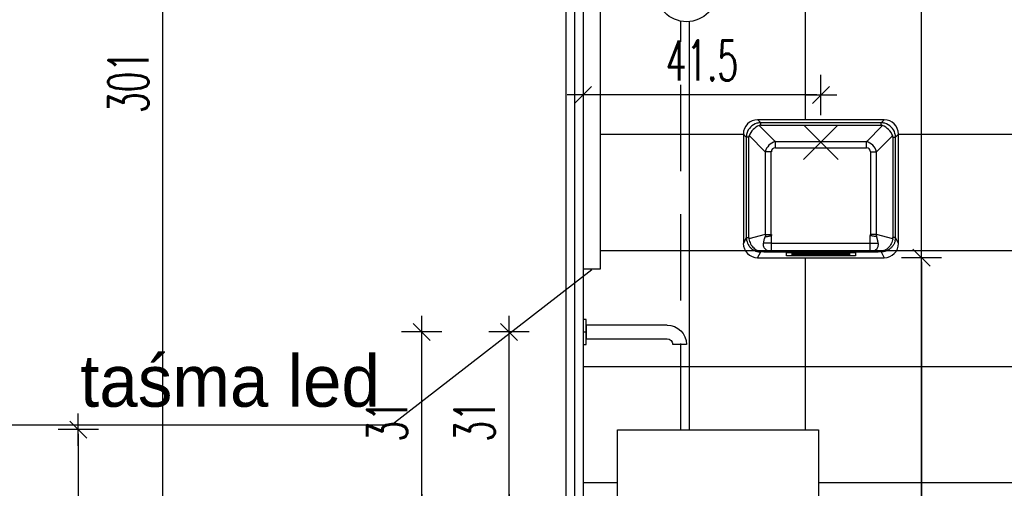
# Model space of a CAD drawing. Header units: centimetres. Extents: x -15121 to 30567, y -60641 to 0.
# Tile 181 of 256: x 11300 to 11472, y -26992 to -26910. Entities that reach past the tile are written whole.
import ezdxf

# ---------------------------------------------------------------- set-up
doc = ezdxf.new("R2010")
doc.units = ezdxf.units.CM
doc.header["$LTSCALE"] = 60
doc.linetypes.add('( Dashed )', pattern=[0.75, 0.5, -0.25])
for name, color, linetype in [('AIKA floorboxy3', 8, 'Continuous'), ('AIKA lampy sanitariaty', 3, 'Continuous'), ('AIKA powierzchnie', 6, 'Continuous'), ('AIKA sufity podwieszane', 8, 'Continuous'), ('AIKA TYNK', 5, 'Continuous'), ('AIKA widoki wymiarowanie', 7, 'Continuous'), ('AIKA widokowe', 7, 'Continuous'), ('AIKA ŚCIANA', 8, 'Continuous'), ('widokowe', 7, 'Continuous')]:
    doc.layers.add(name, color=color, linetype=linetype)
doc.styles.add('TableTextStyle', font='txt')
doc.styles.add('wymiar', font='txt.shx', dxfattribs={"width": 0.6})
doc.dimstyles.new('Dwudziestka', dxfattribs={"dimtxt": 7, "dimasz": 0.7, "dimexe": 5, "dimexo": 0, "dimgap": 2.5, "dimtad": 1, "dimtoh": 1, "dimdec": 3, "dimrnd": 0.5, "dimdsep": 46, "dimtxsty": 'wymiar', "dimblk": 'znacznik', "dimcen": 0, "dimdle": 5, "dimse1": 1, "dimse2": 1, "dimclrd": 256, "dimclre": 256, "dimclrt": 256, "dimadec": 0, "dimazin": 0, "dimtfac": 0.4, "dimtdec": 3, "dimtix": 1, "dimtofl": 0, "dimtmove": 2, "dimatfit": 3, "dimldrblk": 'znacznik', "dimfxl": 1, "dimtolj": 1, "dimarcsym": 0})
pattern_1 = [(45.6, (4466.2785, -1566.11), (-6.8053523, 6.6642933), []), (45.6, (4470.768, -1566.063), (-6.8053523, 6.6642933), [])]

# ---------------------------------------------------------------- blocks, each defined once
blk = doc.blocks.new('sl lampa zwis')
at = {"layer": 'AIKA widokowe', "color": 7}
for p, q in [((3.6, -127.75), (3.6, -1.5)), ((4.4, -1.5), (3.6, -1.5)), ((4.4, -127.75), (4.4, -1.5)), ((3.6, -110.39), (1.92, -111.61)), ((-1.38, -118.09), (-1.38, -133.12))]:
    blk.add_line(p, q, dxfattribs=at)
blk.add_lwpolyline([(0, 1.5), (0, -1.5), (8, -1.5), (8, 1.5)], close=True, dxfattribs=at)
blk.add_circle((4, -133.12), 5.38, dxfattribs=at)
blk.add_arc((6.62, -118.09), 8, 125.9805, 180, dxfattribs=at)
blk = doc.blocks.new('4rrrrrrrrrrrrrrrt')
at = {"layer": 'widokowe'}
for p, q in [((90631.38, 23091.11), (90630.87, 23091.11)), ((90631.38, 23091.11), (90630.87, 23091.11)), ((90613.38, 23088.93), (90615.78, 23088.93)), ((90613.38, 23088.93), (90615.78, 23088.93))]:
    blk.add_line(p, q, dxfattribs=at)
blk.add_lwpolyline([(90631.38, 23093.31), (90631.38, 23088.91), (90630.87, 23088.91), (90630.87, 23093.31)], close=True, dxfattribs=at)
blk.add_lwpolyline([(90631.38, 23093.31), (90631.38, 23088.91), (90630.87, 23088.91), (90630.87, 23093.31)], close=True, dxfattribs=at)
blk.add_lwpolyline([(90616.76, 23092.31), (90630.87, 23092.31), (90630.87, 23089.91), (90616.76, 23089.91)], dxfattribs=at)
blk.add_lwpolyline([(90616.76, 23092.31), (90630.87, 23092.31), (90630.87, 23089.91), (90616.76, 23089.91)], dxfattribs=at)
for radius in [3.38, 3.38, 0.979, 0.979]:
    blk.add_arc((90616.76, 23088.93), radius, 90, 180, dxfattribs=at)
blk = doc.blocks.new('SL suszarka do rąk przód')
at = {"layer": 'AIKA widokowe', "extrusion": (0, 1, 0)}
for p, q in [((-10.48, 4.35), (-11, 4.87)), ((11, 4.87), (-11, 4.87)), ((-7.92, 1.06), (-10.74, 3.88)), ((10.48, 4.35), (-10.48, 4.35)), ((-10.48, 3.91), (-10.48, 4.35)), ((-10.48, 3.91), (10.48, 3.91)), ((10.74, 3.88), (7.92, 1.06)), ((11, 4.87), (10.48, 4.35)), ((10.48, 3.91), (10.48, 4.35)), ((-13.5, 2.38), (-13.5, -16.63)), ((-13.5, 2.38), (-12.98, 1.85)), ((-12.98, 1.85), (-12.98, -15.64)), ((-12.54, 1.85), (-12.98, 1.85)), ((-12.54, -15.64), (-12.54, 1.85)), ((-12.51, 2.11), (-9.69, -0.71)), ((9.69, -0.71), (12.51, 2.11)), ((12.54, 1.85), (12.54, -15.64)), ((12.54, 1.85), (12.98, 1.85)), ((12.98, 1.85), (13.5, 2.38)), ((12.98, -15.64), (12.98, 1.85)), ((13.5, -16.63), (13.5, 2.38)), ((7.92, 1.06), (-7.92, 1.06)), ((-7.92, 0), (-7.92, 1.06)), ((-7.92, 0), (7.92, 0)), ((7.92, 0), (7.92, 1.06)), ((-9.69, -0.71), (-9.69, -15.08)), ((-8.63, -0.71), (-9.69, -0.71)), ((-8.63, -15.08), (-8.63, -0.71)), ((8.63, -0.71), (8.63, -15.08)), ((8.63, -0.71), (9.69, -0.71)), ((9.69, -15.08), (9.69, -0.71)), ((-9.69, -15.08), (-12.52, -15.85)), ((-9.69, -15.08), (-8.63, -15.08)), ((-8.6, -16.58), (-8.6, -15.27)), ((8.6, -16.58), (8.6, -15.27)), ((9.69, -15.08), (8.63, -15.08)), ((12.52, -15.85), (9.69, -15.08)), ((-12.98, -15.64), (-13.5, -16.63)), ((-12.98, -15.64), (-12.54, -15.64)), ((-8.6, -16.58), (-9.97, -16.58)), ((-8.6, -16.58), (8.6, -16.58)), ((-8.6, -18.08), (-8.6, -16.58)), ((8.6, -18.08), (8.6, -16.58)), ((8.6, -16.58), (9.97, -16.58)), ((12.98, -15.64), (12.54, -15.64)), ((13.5, -16.63), (12.98, -15.64)), ((-11.01, -19.13), (-10.48, -18.11)), ((-9.95, -18.09), (-9.95, -18.05)), ((-9.31, -18.05), (-9.95, -18.05)), ((-9.95, -18.09), (-6, -18.09)), ((-8.6, -18.09), (-8.6, -18.08)), ((8.6, -18.08), (-8.6, -18.08)), ((-8.6, -18.09), (-6, -18.09)), ((-6, -18.08), (-6, -18.23)), ((-6, -18.23), (6, -18.23)), ((-6, -18.83), (-6, -18.23)), ((6, -18.83), (-6, -18.83)), ((-5, -18.33), (5, -18.33)), ((-5, -18.42), (-5, -18.33)), ((5, -18.42), (-5, -18.42)), ((-5, -18.44), (5, -18.44)), ((-5, -18.52), (-5, -18.44)), ((5, -18.52), (-5, -18.52)), ((-5, -18.54), (5, -18.54)), ((-5, -18.63), (-5, -18.54)), ((5, -18.63), (-5, -18.63)), ((-5, -18.65), (5, -18.65)), ((-5, -18.73), (-5, -18.65)), ((5, -18.73), (-5, -18.73)), ((5, -18.33), (5, -18.42)), ((5, -18.44), (5, -18.52)), ((5, -18.54), (5, -18.63)), ((5, -18.65), (5, -18.73)), ((6, -18.08), (6, -18.23)), ((6, -18.09), (9.95, -18.09)), ((6, -18.09), (8.6, -18.09)), ((6, -18.23), (6, -18.83)), ((8.6, -18.09), (8.6, -18.08)), ((9.95, -18.05), (9.31, -18.05)), ((9.95, -18.09), (9.95, -18.05)), ((10.48, -18.11), (11.01, -19.13)), ((-11.01, -19.13), (11.01, -19.13))]:
    blk.add_line(p, q, dxfattribs=at)
at = {"layer": 'AIKA widokowe'}
for centre, start, end in [((-8.6, -16.58), 218.9158, 270), ((8.6, -16.58), 270, 321.0842)]:
    blk.add_arc(centre, 1.5, start, end, dxfattribs=at)
for centre, major_axis, ratio, start_param, end_param in [((-11, 2.37), (-1.77, 1.77), 0.997265, 5.499157, 7.067214), ((-10.5, 1.87), (-1.77, -1.77), 0.983322, 4.18879, 5.235988), ((-10.5, 1.87), (1.77, 1.77), 0.731373, 1.047198, 2.094395), ((-10.43, 1.8), (-0.98, 2.37), 0.969849, 5.90285, 6.16328), ((-10.43, 2.86), (-0.435, 0.977), 0.924938, 5.892541, 6.15297), ((10.43, 1.8), (0.98, 2.37), 0.969849, 0.119906, 0.380336), ((10.43, 2.86), (0.435, 0.977), 0.924938, 0.130215, 0.390645), ((10.5, 1.87), (1.77, -1.77), 0.731373, 1.047198, 2.094395), ((11, 2.37), (1.77, 1.77), 0.997265, 5.499157, 7.067214), ((10.5, 1.87), (-1.77, 1.77), 0.983322, 4.18879, 5.235988), ((-10.43, 1.8), (-2.37, 0.98), 0.969849, 0.119906, 0.380336), ((-11.49, 1.8), (-0.977, 0.435), 0.924938, 0.130215, 0.390645), ((11.49, 1.8), (0.977, 0.435), 0.924938, 5.892541, 6.15297), ((10.43, 1.8), (2.37, 0.98), 0.969849, 5.90285, 6.16328), ((-7.21, -1.41), (-1.84, 1.84), 0.96225, 5.759587, 6.806784), ((7.21, -1.41), (1.84, 1.84), 0.96225, 5.759587, 6.806784), ((-7.21, -1.41), (-1.22, 1.22), 0.57735, 5.759587, 6.806784), ((7.21, -1.41), (1.22, 1.22), 0.57735, 5.759587, 6.806784), ((-7.21, -14.89), (0.65, -2.41), 0.992645, 4.526836, 4.620989), ((-10.7, -15.46), (-0.1, 1.5), 0.696845, 4.666099, 4.758679), ((-7.21, -14.89), (-1.39, -0.38), 0.694537, 6.097632, 6.284726), ((7.21, -14.89), (1.39, -0.38), 0.694537, 6.281644, 6.468739), ((10.7, -15.46), (-0.1, -1.5), 0.696845, 4.666099, 4.758679), ((7.21, -14.89), (0.65, 2.41), 0.992645, 4.803789, 4.897942), ((-11, -16.62), (-1.17, -2.23), 0.993684, 5.197612, 6.763199), ((-10.43, -15.53), (-2.21, -1.34), 0.9544, 5.762539, 5.978988), ((-11.49, -15.53), (-0.906, -0.612), 0.888048, 5.743003, 5.959453), ((11, -16.62), (1.17, -2.23), 0.993684, 5.803172, 7.368759), ((11.49, -15.53), (0.906, -0.612), 0.888048, 0.323733, 0.540182), ((10.43, -15.53), (2.21, -1.34), 0.9544, 0.304197, 0.520647), ((-10.48, -16.62), (0.08, -1.5), 0.475588, 5.786165, 6.169797), ((-15.77, -17.21), (6.33, -0.88), 0.012004, 5.632562, 5.883854), ((-15.77, -18.7), (5.99, 0.59), 0.02337, 0.231971, 0.483262), ((15.77, -17.21), (-6.33, -0.88), 0.012004, 0.399331, 0.650623), ((15.77, -18.7), (-5.99, 0.59), 0.02337, 5.799923, 6.051214), ((10.48, -16.62), (-0.08, -1.5), 0.475588, 0.113388, 0.49702)]:
    blk.add_ellipse(centre, major_axis=major_axis, ratio=ratio, start_param=start_param, end_param=end_param, dxfattribs=at)
for points, knots in [([(-9.65, -15.46), (-9.58, -15.45), (-9.51, -15.44), (-9.36, -15.42), (-9.27, -15.4), (-9.12, -15.38), (-9.06, -15.37), (-8.92, -15.34), (-8.85, -15.33), (-8.72, -15.3), (-8.66, -15.29), (-8.6, -15.27)], [-23.096042, -23.096042, -23.096042, -23.096042, -17.533585, -17.533585, -11.971137, -11.971137, -7.729414, -7.729414, -3.487701, -3.487701, 0.052111, 0.052111, 0.052111, 0.052111]), ([(9.65, -15.46), (9.58, -15.45), (9.51, -15.44), (9.36, -15.42), (9.27, -15.4), (9.12, -15.38), (9.06, -15.37), (8.92, -15.34), (8.85, -15.33), (8.72, -15.3), (8.66, -15.29), (8.6, -15.27)], [0, 0, 0, 0, 5.562457, 5.562457, 11.124905, 11.124905, 15.366628, 15.366628, 19.608341, 19.608341, 23.148153, 23.148153, 23.148153, 23.148153]), ([(-12.92, -16.17), (-12.88, -16.32), (-12.84, -16.47), (-12.71, -16.75), (-12.64, -16.89), (-12.46, -17.15), (-12.35, -17.28), (-12.12, -17.51), (-11.99, -17.61), (-11.74, -17.78), (-11.62, -17.84), (-11.38, -17.95), (-11.25, -18), (-11.03, -18.06), (-10.94, -18.07), (-10.8, -18.09), (-10.77, -18.1), (-10.64, -18.11), (-10.56, -18.11), (-10.48, -18.11)], [0, 0, 0, 0, 1.876173, 1.876173, 3.752344, 3.752344, 5.717322, 5.717322, 7.682297, 7.682297, 9.294009, 9.294009, 10.905719, 10.905719, 12.089721, 12.089721, 12.570876, 12.570876, 13.693377, 13.693377, 13.693377, 13.693377]), ([(-12.52, -15.85), (-12.49, -16), (-12.45, -16.15), (-12.36, -16.44), (-12.3, -16.58), (-12.15, -16.86), (-12.07, -16.99), (-11.89, -17.23), (-11.79, -17.34), (-11.6, -17.52), (-11.52, -17.6), (-11.34, -17.72), (-11.24, -17.78), (-11.09, -17.85), (-11.03, -17.88), (-10.94, -17.91), (-10.92, -17.92), (-10.84, -17.94), (-10.79, -17.95), (-10.74, -17.95)], [0, 0, 0, 0, 1.876173, 1.876173, 3.752344, 3.752344, 5.717322, 5.717322, 7.682297, 7.682297, 9.294009, 9.294009, 10.905719, 10.905719, 12.089721, 12.089721, 12.570876, 12.570876, 13.693377, 13.693377, 13.693377, 13.693377]), ([(-9.77, -17.52), (-9.83, -17.45), (-9.87, -17.38), (-9.94, -17.23), (-9.96, -17.16), (-10, -17.01), (-10.01, -16.92), (-10.01, -16.79), (-10.01, -16.75), (-9.99, -16.66), (-9.98, -16.62), (-9.97, -16.58)], [0, 0, 0, 0, 6.201626, 6.201626, 11.211766, 11.211766, 17.292338, 17.292338, 20.440615, 20.440615, 23.588892, 23.588892, 23.588892, 23.588892]), ([(-9.97, -16.58), (-9.96, -16.53), (-9.95, -16.47), (-9.93, -16.37), (-9.92, -16.32), (-9.89, -16.16), (-9.87, -16.06), (-9.85, -15.95), (-9.83, -15.9), (-9.82, -15.84), (-9.79, -15.73), (-9.77, -15.68), (-9.75, -15.6), (-9.74, -15.57), (-9.71, -15.52), (-9.7, -15.5), (-9.68, -15.47), (-9.66, -15.46), (-9.65, -15.46)], [0, 0, 0, 0, 2.010521, 2.010521, 4.021042, 4.021042, 8.042085, 8.042085, 8.042085, 10.252893, 10.252893, 12.463702, 12.463702, 13.729814, 13.729814, 14.995926, 14.995926, 16.084169, 16.084169, 16.084169, 16.084169]), ([(9.97, -16.58), (9.96, -16.53), (9.95, -16.49), (9.94, -16.4), (9.93, -16.35), (9.9, -16.22), (9.88, -16.13), (9.86, -16), (9.85, -15.95), (9.82, -15.87), (9.81, -15.82), (9.79, -15.74), (9.78, -15.7), (9.76, -15.63), (9.75, -15.6), (9.73, -15.55), (9.72, -15.53), (9.7, -15.5), (9.69, -15.48), (9.67, -15.46), (9.66, -15.46), (9.65, -15.46)], [0, 0, 0, 0, 1.734232, 1.734232, 3.468463, 3.468463, 6.936927, 6.936927, 8.661037, 8.661037, 10.385146, 10.385146, 12.1295, 12.1295, 13.260534, 13.260534, 14.391568, 14.391568, 15.20605, 15.20605, 16.118734, 16.118734, 16.118734, 16.118734]), ([(9.77, -17.52), (9.82, -17.46), (9.87, -17.38), (9.95, -17.21), (9.98, -17.11), (10.01, -16.91), (10.01, -16.83), (10, -16.68), (9.99, -16.63), (9.97, -16.58)], [0, 0, 0, 0, 5.897541, 5.897541, 13.43152, 13.43152, 19.626065, 19.626065, 23.58833, 23.58833, 23.58833, 23.58833]), ([(12.92, -16.17), (12.91, -16.23), (12.89, -16.28), (12.82, -16.5), (12.76, -16.66), (12.6, -16.95), (12.51, -17.08), (12.31, -17.32), (12.2, -17.44), (12.01, -17.6), (11.93, -17.65), (11.76, -17.77), (11.66, -17.82), (11.46, -17.92), (11.37, -17.95), (11.19, -18.02), (11.09, -18.04), (10.9, -18.08), (10.81, -18.09), (10.63, -18.11), (10.55, -18.11), (10.48, -18.11)], [0, 0, 0, 0, 0.719649, 0.719649, 2.752571, 2.752571, 4.676322, 4.676322, 6.574977, 6.574977, 7.656146, 7.656146, 9.069544, 9.069544, 10.255413, 10.255413, 11.441285, 11.441285, 12.621448, 12.621448, 13.693286, 13.693286, 13.693286, 13.693286]), ([(12.52, -15.85), (12.51, -15.91), (12.5, -15.96), (12.44, -16.18), (12.39, -16.34), (12.27, -16.64), (12.2, -16.78), (12.04, -17.04), (11.95, -17.15), (11.81, -17.33), (11.75, -17.38), (11.62, -17.51), (11.54, -17.58), (11.4, -17.68), (11.33, -17.73), (11.2, -17.8), (11.13, -17.83), (11, -17.89), (10.94, -17.91), (10.84, -17.94), (10.79, -17.95), (10.74, -17.95)], [0, 0, 0, 0, 0.719649, 0.719649, 2.752571, 2.752571, 4.676322, 4.676322, 6.574977, 6.574977, 7.656146, 7.656146, 9.069544, 9.069544, 10.255413, 10.255413, 11.441285, 11.441285, 12.621448, 12.621448, 13.693286, 13.693286, 13.693286, 13.693286]), ([(-8.6, -18.09), (-8.63, -18.09), (-8.65, -18.09), (-8.7, -18.09), (-8.73, -18.09), (-8.8, -18.09), (-8.84, -18.08), (-8.91, -18.08), (-8.95, -18.08), (-9.04, -18.07), (-9.1, -18.07), (-9.2, -18.06), (-9.26, -18.05), (-9.31, -18.05)], [0, 0, 0, 0, 0.762636, 0.762636, 1.544364, 1.544364, 2.904401, 2.904401, 4.264438, 4.264438, 6.396656, 6.396656, 8.528875, 8.528875, 8.528875, 8.528875]), ([(8.6, -18.09), (8.62, -18.09), (8.64, -18.09), (8.68, -18.09), (8.71, -18.09), (8.76, -18.09), (8.79, -18.09), (8.85, -18.08), (8.88, -18.08), (8.95, -18.08), (8.98, -18.08), (9.05, -18.07), (9.09, -18.07), (9.17, -18.06), (9.21, -18.06), (9.27, -18.05), (9.29, -18.05), (9.31, -18.05)], [0, 0, 0, 0, 0.517905, 0.517905, 1.351582, 1.351582, 2.209722, 2.209722, 3.355565, 3.355565, 4.595511, 4.595511, 6.020355, 6.020355, 7.752847, 7.752847, 8.517558, 8.517558, 8.517558, 8.517558])]:
    blk.add_open_spline(points, degree=3, knots=knots, dxfattribs=at)
blk = doc.blocks.new('znacznik')
at = {"color": 0}
for points in [[(0, -5), (0, 5)], [(-4, 0), (4, 0)]]:
    blk.add_lwpolyline(points, dxfattribs=at)
at = {"color": 1}
blk.add_lwpolyline([(-2.12, -2.12), (2.12, 2.12)], dxfattribs=at)
blk = doc.blocks.new('*D6436')
at = {"layer": 'AIKA widoki wymiarowanie', "lineweight": -2, "transparency": 16777216}
blk.add_line((11310.66, -26982.29), (11310.66, -27070.89), dxfattribs=at)
at = {"layer": 'Defpoints', "color": 0, "transparency": 16777216}
for p in [(11245.8, -26981.59), (11249.67, -27071.59), (11310.66, -27071.59)]:
    blk.add_point(p, dxfattribs=at)
at = {"layer": 'AIKA widoki wymiarowanie', "lineweight": -2, "transparency": 16777216, "xscale": 0.7, "yscale": 0.7, "zscale": 0.7}
for p, rotation in [((11310.66, -26981.59), 90), ((11310.66, -27071.59), 270)]:
    blk.add_blockref('znacznik', p, dxfattribs=dict(at, rotation=rotation))
at = {"layer": 'AIKA widoki wymiarowanie', "transparency": 16777216, "insert": (11304.66, -27026.59), "char_height": 7, "attachment_point": 5, "rotation": 90, "style": 'wymiar'}
blk.add_mtext('\\A1;90', dxfattribs=at)
blk = doc.blocks.new('*D6442')
at = {"layer": 'AIKA widoki wymiarowanie', "lineweight": -2, "transparency": 16777216}
blk.add_line((11325.36, -27070.89), (11325.36, -26771.29), dxfattribs=at)
at = {"layer": 'Defpoints', "color": 0, "transparency": 16777216}
for p in [(11249.67, -26770.59), (11325.36, -26770.59), (11249.67, -27071.59)]:
    blk.add_point(p, dxfattribs=at)
at = {"layer": 'AIKA widoki wymiarowanie', "lineweight": -2, "transparency": 16777216, "xscale": 0.7, "yscale": 0.7, "zscale": 0.7}
for p, rotation in [((11325.36, -26770.59), 90), ((11325.36, -27071.59), 270)]:
    blk.add_blockref('znacznik', p, dxfattribs=dict(at, rotation=rotation))
at = {"layer": 'AIKA widoki wymiarowanie', "transparency": 16777216, "insert": (11319.36, -26921.09), "char_height": 7, "attachment_point": 5, "rotation": 90, "style": 'wymiar'}
blk.add_mtext('\\A1;301', dxfattribs=at)
blk = doc.blocks.new('*D6445')
at = {"layer": 'AIKA widoki wymiarowanie', "lineweight": -2, "transparency": 16777216}
blk.add_line((11444.22, -27091.63), (11537.82, -27091.63), dxfattribs=at)
at = {"layer": 'Defpoints', "color": 0, "transparency": 16777216}
for p in [(11538.52, -26981.59), (11443.52, -27000.59), (11538.52, -27091.63)]:
    blk.add_point(p, dxfattribs=at)
at = {"layer": 'AIKA widoki wymiarowanie', "lineweight": -2, "transparency": 16777216, "xscale": 0.7, "yscale": 0.7, "zscale": 0.7, "rotation": 180}
blk.add_blockref('znacznik', (11443.52, -27091.63), dxfattribs=at)
at = {"layer": 'AIKA widoki wymiarowanie', "lineweight": -2, "transparency": 16777216, "xscale": 0.7, "yscale": 0.7, "zscale": 0.7}
blk.add_blockref('znacznik', (11538.52, -27091.63), dxfattribs=at)
at = {"layer": 'AIKA widoki wymiarowanie', "transparency": 16777216, "insert": (11491.02, -27085.63), "char_height": 7, "attachment_point": 5, "style": 'wymiar'}
blk.add_mtext('\\A1;95', dxfattribs=at)
blk = doc.blocks.new('*D6449')
at = {"layer": 'AIKA widoki wymiarowanie', "lineweight": -2, "transparency": 16777216}
blk.add_line((11439.21, -26923.35), (11399.22, -26923.35), dxfattribs=at)
at = {"layer": 'Defpoints', "color": 0, "transparency": 16777216}
for p in [(11398.52, -26923.35), (11439.91, -26951.67), (11398.52, -26956.62)]:
    blk.add_point(p, dxfattribs=at)
at = {"layer": 'AIKA widoki wymiarowanie', "lineweight": -2, "transparency": 16777216, "xscale": 0.7, "yscale": 0.7, "zscale": 0.7, "rotation": 180}
blk.add_blockref('znacznik', (11398.52, -26923.35), dxfattribs=at)
at = {"layer": 'AIKA widoki wymiarowanie', "lineweight": -2, "transparency": 16777216, "xscale": 0.7, "yscale": 0.7, "zscale": 0.7}
blk.add_blockref('znacznik', (11439.91, -26923.35), dxfattribs=at)
at = {"layer": 'AIKA widoki wymiarowanie', "transparency": 16777216, "insert": (11419.21, -26917.35), "char_height": 7, "attachment_point": 5, "style": 'wymiar'}
blk.add_mtext('\\A1;41.5', dxfattribs=at)
blk = doc.blocks.new('*D6450')
at = {"layer": 'AIKA widoki wymiarowanie', "lineweight": -2, "transparency": 16777216}
blk.add_line((11457.42, -26952.37), (11457.42, -27070.89), dxfattribs=at)
at = {"layer": 'Defpoints', "color": 0, "transparency": 16777216}
for p in [(11439.91, -26951.67), (11432.05, -27071.59), (11457.42, -27071.59)]:
    blk.add_point(p, dxfattribs=at)
at = {"layer": 'AIKA widoki wymiarowanie', "lineweight": -2, "transparency": 16777216, "xscale": 0.7, "yscale": 0.7, "zscale": 0.7}
for p, rotation in [((11457.42, -26951.67), 90), ((11457.42, -27071.59), 270)]:
    blk.add_blockref('znacznik', p, dxfattribs=dict(at, rotation=rotation))
at = {"layer": 'AIKA widoki wymiarowanie', "transparency": 16777216, "insert": (11451.42, -27011.63), "char_height": 7, "attachment_point": 5, "rotation": 90, "style": 'wymiar'}
blk.add_mtext('\\A1;120', dxfattribs=at)
blk = doc.blocks.new('*D6455')
at = {"layer": 'AIKA widoki wymiarowanie', "lineweight": -2, "transparency": 16777216}
blk.add_line((11385.63, -26994.89), (11385.63, -26965.29), dxfattribs=at)
at = {"layer": 'Defpoints', "color": 0, "transparency": 16777216}
for p in [(11385.63, -26964.59), (11398.52, -26964.59), (11398.52, -26995.59)]:
    blk.add_point(p, dxfattribs=at)
at = {"layer": 'AIKA widoki wymiarowanie', "lineweight": -2, "transparency": 16777216, "xscale": 0.7, "yscale": 0.7, "zscale": 0.7}
for p, rotation in [((11385.63, -26964.59), 90), ((11385.63, -26995.59), 270)]:
    blk.add_blockref('znacznik', p, dxfattribs=dict(at, rotation=rotation))
at = {"layer": 'AIKA widoki wymiarowanie', "transparency": 16777216, "insert": (11379.63, -26980.09), "char_height": 7, "attachment_point": 5, "rotation": 90, "style": 'wymiar'}
blk.add_mtext('\\A1;31', dxfattribs=at)
blk = doc.blocks.new('*D6304')
at = {"layer": 'AIKA widoki wymiarowanie', "lineweight": -2, "transparency": 16777216}
blk.add_line((11370.42, -26994.89), (11370.42, -26965.29), dxfattribs=at)
at = {"layer": 'Defpoints', "color": 0, "transparency": 16777216}
for p in [(11370.42, -26964.59), (11398.52, -26964.59), (11398.52, -26995.59)]:
    blk.add_point(p, dxfattribs=at)
at = {"layer": 'AIKA widoki wymiarowanie', "lineweight": -2, "transparency": 16777216, "xscale": 0.7, "yscale": 0.7, "zscale": 0.7}
for p, rotation in [((11370.42, -26964.59), 90), ((11370.42, -26995.59), 270)]:
    blk.add_blockref('znacznik', p, dxfattribs=dict(at, rotation=rotation))
at = {"layer": 'AIKA widoki wymiarowanie', "transparency": 16777216, "insert": (11364.42, -26980.09), "char_height": 7, "attachment_point": 5, "rotation": 90, "style": 'wymiar'}
blk.add_mtext('\\A1;31', dxfattribs=at)
blk = doc.blocks.new('*D6457')
at = {"layer": 'AIKA widoki wymiarowanie', "lineweight": -2, "transparency": 16777216}
blk.add_line((11608.84, -27070.89), (11608.84, -26965.29), dxfattribs=at)
at = {"layer": 'Defpoints', "color": 0, "transparency": 16777216}
for p in [(11399.03, -26964.59), (11608.84, -26964.59), (11398.52, -27071.59)]:
    blk.add_point(p, dxfattribs=at)
at = {"layer": 'AIKA widoki wymiarowanie', "lineweight": -2, "transparency": 16777216, "xscale": 0.7, "yscale": 0.7, "zscale": 0.7}
for p, rotation in [((11608.84, -26964.59), 90), ((11608.84, -27071.59), 270)]:
    blk.add_blockref('znacznik', p, dxfattribs=dict(at, rotation=rotation))
at = {"layer": 'AIKA widoki wymiarowanie', "transparency": 16777216, "insert": (11602.84, -27018.09), "char_height": 7, "attachment_point": 5, "rotation": 90, "style": 'wymiar'}
blk.add_mtext('\\A1;107', dxfattribs=at)

msp = doc.modelspace()

# ---------------------------------------------------------------- hatches: boundary and pattern name
at = {"layer": 'AIKA sufity podwieszane', "transparency": 33554610}
h = msp.add_hatch(dxfattribs=at)
h.set_pattern_fill('ANSI32', color=8, angle=0.6)
h.set_pattern_definition(pattern_1)
h.paths.add_polyline_path([(11584.9494, -26117.5987), (11157.9494, -26117.5987), (11157.9494, -26202.5987), (11584.9494, -26202.5987)])
h.paths.add_polyline_path([(12081.094, -27428.3228), (12163.2602, -27428.3228), (12163.2602, -27404.0522), (12081.094, -27404.0522)], flags=9)
h.paths.add_polyline_path([(12114.3702, -27401.1671), (12330.3134, -27401.1671), (12330.3134, -27377.6842), (12114.3702, -27377.6842)], flags=9)
h.paths.add_polyline_path([(12002.4864, -27495.7987), (12060.0402, -27495.7987), (12060.0402, -27471.4304), (12002.4864, -27471.4304)], flags=9)
h.paths.add_polyline_path([(11930.778, -27431.4066), (12012.9714, -27431.4066), (12012.9714, -27407.1523), (11930.778, -27407.1523)], flags=9)
h.paths.add_polyline_path([(12003.6509, -27363.3126), (12519.4158, -27363.3126), (12519.4158, -27327.3381), (12003.6509, -27327.3381)], flags=9)
h.paths.add_polyline_path([(11967.1775, -27382.7098), (12564.7628, -27382.7098), (12564.7628, -27357.3546), (11967.1775, -27357.3546)], flags=9)
h.paths.add_polyline_path([(12288.6922, -27501.0627), (12423.7404, -27501.0627), (12423.7404, -27470.1832), (12288.6922, -27470.1832)], flags=9)
h.paths.add_polyline_path([(11932.4463, -27495.6231), (12002.4419, -27495.6231), (12002.4419, -27470.9456), (11932.4463, -27470.9456)], flags=9)
h.paths.add_polyline_path([(11932.4843, -27462.0595), (11994.0262, -27462.0595), (11994.0262, -27437.8052), (11932.4843, -27437.8052)], flags=9)
h.paths.add_polyline_path([(12074.5007, -27495.5716), (12259.3272, -27495.5716), (12259.3272, -27471.2033), (12074.5007, -27471.2033)], flags=9)
h.paths.add_polyline_path([(12083.149, -27467.6483), (12496.2862, -27467.6483), (12496.2862, -27436.3619), (12083.149, -27436.3619)], flags=9)
h.paths.add_polyline_path([(12483.5205, -27493.9928), (12503.8627, -27493.9928), (12503.8627, -27470.0477), (12483.5205, -27470.0477)], flags=9)
h.paths.add_polyline_path([(11513.2396, -27035.7614), (11551.7125, -27035.7592), (11551.7101, -26993.8772), (11513.2372, -26993.8794)], flags=9)
h.paths.add_polyline_path([(11060.4933, -27035.7614), (11098.9662, -27035.7592), (11098.9638, -26993.8772), (11060.4909, -26993.8794)], flags=9)
h.paths.add_polyline_path([(11919.1026, -26980.6538), (11990.4597, -26980.6538), (11990.4597, -26967.1538), (11919.1026, -26967.1538)], flags=9)
h.paths.add_polyline_path([(11917.5413, -27058.0538), (11988.8984, -27058.0538), (11988.8984, -27044.5538), (11917.5413, -27044.5538)], flags=9)
h.paths.add_polyline_path([(11700.1916, -26844.6838), (11755.1529, -26844.6806), (11755.1495, -26784.8493), (11700.1882, -26784.8524)], flags=9)
h.paths.add_polyline_path([(11427.3267, -26845.5688), (11482.288, -26845.5656), (11482.2845, -26785.7342), (11427.3233, -26785.7374)], flags=9)
h.paths.add_polyline_path([(11294.0432, -26979.8538), (11365.4003, -26979.8538), (11365.4003, -26966.3538), (11294.0432, -26966.3538)], flags=9)
h.paths.add_polyline_path([(11295.6045, -27057.2538), (11366.9616, -27057.2538), (11366.9616, -27043.7538), (11295.6045, -27043.7538)], flags=9)
h.paths.add_polyline_path([(11521.8166, -26931.977), (11552.5502, -26931.977), (11552.5502, -26881.6152), (11521.8166, -26881.6152)], flags=9)
h.paths.add_polyline_path([(11232.9438, -26931.977), (11263.6773, -26931.977), (11263.6773, -26881.6152), (11232.9438, -26881.6152)], flags=9)
h.paths.add_polyline_path([(11157.3038, -26932.0267), (11188.0374, -26932.0267), (11188.0374, -26881.6649), (11157.3038, -26881.6649)], flags=9)
h.paths.add_polyline_path([(11072.9438, -26931.977), (11103.6773, -26931.977), (11103.6773, -26881.6152), (11072.9438, -26881.6152)], flags=9)
h.paths.add_polyline_path([(11054.4564, -26845.5688), (11109.4177, -26845.5656), (11109.4142, -26785.7342), (11054.4529, -26785.7374)], flags=9)
h.paths.add_polyline_path([(10559.4245, -26844.6838), (10614.3858, -26844.6806), (10614.3823, -26784.8493), (10559.421, -26784.8524)], flags=9)
h.paths.add_polyline_path([(12171.0529, -26276.6882), (12226.0142, -26276.685), (12226.0107, -26216.8536), (12171.0495, -26216.8568)], flags=9)
h.paths.add_polyline_path([(11673.2315, -26276.5731), (11728.1928, -26276.57), (11728.1894, -26216.7386), (11673.2281, -26216.7417)], flags=9)
h.paths.add_polyline_path([(10783.8877, -26276.6882), (10838.8489, -26276.685), (10838.8455, -26216.8536), (10783.8842, -26216.8568)], flags=9)
h.paths.add_polyline_path([(10559.4245, -26276.6882), (10614.3858, -26276.685), (10614.3823, -26216.8536), (10559.421, -26216.8568)], flags=9)
h.paths.add_polyline_path([(10474.541, -26085.4251), (10703.7361, -26085.4251), (10703.7361, -26028.0612), (10474.541, -26028.0612)], flags=9)
h = msp.add_hatch(dxfattribs=at)
h.set_pattern_fill('ANSI32', color=8, angle=0.6)
h.set_pattern_definition(pattern_1)
h.paths.add_polyline_path([(12093.9146, -26117.5987), (11666.9146, -26117.5987), (11666.9146, -26202.5987, -1), (11669.9146, -26202.5987), (12092.4146, -26202.5987), (12093.9146, -26202.5987)])
h.paths.add_polyline_path([(12081.094, -27428.3228), (12163.2602, -27428.3228), (12163.2602, -27404.0522), (12081.094, -27404.0522)], flags=9)
h.paths.add_polyline_path([(12114.3702, -27401.1671), (12330.3134, -27401.1671), (12330.3134, -27377.6842), (12114.3702, -27377.6842)], flags=9)
h.paths.add_polyline_path([(12002.4864, -27495.7987), (12060.0402, -27495.7987), (12060.0402, -27471.4304), (12002.4864, -27471.4304)], flags=9)
h.paths.add_polyline_path([(11930.778, -27431.4066), (12012.9714, -27431.4066), (12012.9714, -27407.1523), (11930.778, -27407.1523)], flags=9)
h.paths.add_polyline_path([(12003.6509, -27363.3126), (12519.4158, -27363.3126), (12519.4158, -27327.3381), (12003.6509, -27327.3381)], flags=9)
h.paths.add_polyline_path([(11967.1775, -27382.7098), (12564.7628, -27382.7098), (12564.7628, -27357.3546), (11967.1775, -27357.3546)], flags=9)
h.paths.add_polyline_path([(12288.6922, -27501.0627), (12423.7404, -27501.0627), (12423.7404, -27470.1832), (12288.6922, -27470.1832)], flags=9)
h.paths.add_polyline_path([(11932.4463, -27495.6231), (12002.4419, -27495.6231), (12002.4419, -27470.9456), (11932.4463, -27470.9456)], flags=9)
h.paths.add_polyline_path([(11932.4843, -27462.0595), (11994.0262, -27462.0595), (11994.0262, -27437.8052), (11932.4843, -27437.8052)], flags=9)
h.paths.add_polyline_path([(12074.5007, -27495.5716), (12259.3272, -27495.5716), (12259.3272, -27471.2033), (12074.5007, -27471.2033)], flags=9)
h.paths.add_polyline_path([(12083.149, -27467.6483), (12496.2862, -27467.6483), (12496.2862, -27436.3619), (12083.149, -27436.3619)], flags=9)
h.paths.add_polyline_path([(12483.5205, -27493.9928), (12503.8627, -27493.9928), (12503.8627, -27470.0477), (12483.5205, -27470.0477)], flags=9)
h.paths.add_polyline_path([(11513.2396, -27035.7614), (11551.7125, -27035.7592), (11551.7101, -26993.8772), (11513.2372, -26993.8794)], flags=9)
h.paths.add_polyline_path([(11060.4933, -27035.7614), (11098.9662, -27035.7592), (11098.9638, -26993.8772), (11060.4909, -26993.8794)], flags=9)
h.paths.add_polyline_path([(11919.1026, -26980.6538), (11990.4597, -26980.6538), (11990.4597, -26967.1538), (11919.1026, -26967.1538)], flags=9)
h.paths.add_polyline_path([(11917.5413, -27058.0538), (11988.8984, -27058.0538), (11988.8984, -27044.5538), (11917.5413, -27044.5538)], flags=9)
h.paths.add_polyline_path([(11700.1916, -26844.6838), (11755.1529, -26844.6806), (11755.1495, -26784.8493), (11700.1882, -26784.8524)], flags=9)
h.paths.add_polyline_path([(11427.3267, -26845.5688), (11482.288, -26845.5656), (11482.2845, -26785.7342), (11427.3233, -26785.7374)], flags=9)
h.paths.add_polyline_path([(11294.0432, -26979.8538), (11365.4003, -26979.8538), (11365.4003, -26966.3538), (11294.0432, -26966.3538)], flags=9)
h.paths.add_polyline_path([(11295.6045, -27057.2538), (11366.9616, -27057.2538), (11366.9616, -27043.7538), (11295.6045, -27043.7538)], flags=9)
h.paths.add_polyline_path([(11521.8166, -26931.977), (11552.5502, -26931.977), (11552.5502, -26881.6152), (11521.8166, -26881.6152)], flags=9)
h.paths.add_polyline_path([(11232.9438, -26931.977), (11263.6773, -26931.977), (11263.6773, -26881.6152), (11232.9438, -26881.6152)], flags=9)
h.paths.add_polyline_path([(11157.3038, -26932.0267), (11188.0374, -26932.0267), (11188.0374, -26881.6649), (11157.3038, -26881.6649)], flags=9)
h.paths.add_polyline_path([(11072.9438, -26931.977), (11103.6773, -26931.977), (11103.6773, -26881.6152), (11072.9438, -26881.6152)], flags=9)
h.paths.add_polyline_path([(11054.4564, -26845.5688), (11109.4177, -26845.5656), (11109.4142, -26785.7342), (11054.4529, -26785.7374)], flags=9)
h.paths.add_polyline_path([(10559.4245, -26844.6838), (10614.3858, -26844.6806), (10614.3823, -26784.8493), (10559.421, -26784.8524)], flags=9)
h.paths.add_polyline_path([(12171.0529, -26276.6882), (12226.0142, -26276.685), (12226.0107, -26216.8536), (12171.0495, -26216.8568)], flags=9)
h.paths.add_polyline_path([(11673.2315, -26276.5731), (11728.1928, -26276.57), (11728.1894, -26216.7386), (11673.2281, -26216.7417)], flags=9)
h.paths.add_polyline_path([(10783.8877, -26276.6882), (10838.8489, -26276.685), (10838.8455, -26216.8536), (10783.8842, -26216.8568)], flags=9)
h.paths.add_polyline_path([(10559.4245, -26276.6882), (10614.3858, -26276.685), (10614.3823, -26216.8536), (10559.421, -26216.8568)], flags=9)
h.paths.add_polyline_path([(10474.541, -26085.4251), (10703.7361, -26085.4251), (10703.7361, -26028.0612), (10474.541, -26028.0612)], flags=9)

# ---------------------------------------------------------------- linework, layer by layer
at = {"layer": 'AIKA floorboxy3'}
for p, q in [((11442.8795, -26928.623), (11436.9082, -26934.5656)), ((11436.9369, -26928.623), (11442.9082, -26934.5656))]:
    msp.add_line(p, q, dxfattribs=at)
at = {"layer": 'AIKA powierzchnie', "color": 2}
msp.add_lwpolyline([(11575.5189, -26770.5943), (11398.5189, -26770.5943), (11398.5189, -27071.5943), (11575.5189, -27071.5943)], close=True, dxfattribs=at)
at = {"layer": 'AIKA TYNK'}
msp.add_line((11397.0189, -26685.5943), (11397.0189, -27071.5943), dxfattribs=at)
at = {"layer": 'AIKA widokowe'}
msp.add_line((11398.5189, -26770.5943), (11398.5189, -27071.5943), dxfattribs=at)
at = {"layer": 'AIKA widokowe', "color": 8}
for p, q in [((11437.2189, -26927.6656), (11437.2189, -26770.5943)), ((11457.4189, -27071.5943), (11457.4189, -26770.5943)), ((11401.5189, -26930.1943), (11426.4082, -26930.1943)), ((11453.4082, -26930.1943), (11515.9105, -26930.1943)), ((11401.5189, -26950.3943), (11498.3414, -26950.3943)), ((11437.2189, -26981.5943), (11437.2189, -26951.6656)), ((11398.5189, -26970.5943), (11575.5189, -26970.5943)), ((11398.5189, -26990.7943), (11404.5189, -26990.7943)), ((11439.5189, -26990.7943), (11516.0189, -26990.7943))]:
    msp.add_line(p, q, dxfattribs=at)
at = {"layer": 'AIKA widokowe', "color": 8, "linetype": '( Dashed )', "ltscale": 0.5}
msp.add_line((11415.5189, -26981.5943), (11415.5189, -26910.5003), dxfattribs=at)
at = {"layer": 'AIKA widokowe', "color": 7}
msp.add_line((11417.0189, -26981.5943), (11417.0189, -26910.5712), dxfattribs=at)
at = {"layer": 'AIKA widokowe'}
msp.add_lwpolyline([(11401.5189, -26873.5943), (11398.5189, -26873.5943), (11398.5189, -26953.5943), (11401.5189, -26953.5943)], close=True, dxfattribs=at)
at = {"layer": 'AIKA widokowe', "color": 7}
msp.add_lwpolyline([(11400.0189, -26953.7943), (11365.1543, -26980.7943), (11291.9934, -26980.7943)], dxfattribs=at)
msp.add_lwpolyline([(11439.5189, -26981.5943), (11439.5189, -26995.5943), (11404.5189, -26995.5943), (11404.5189, -26981.5943)], close=True, dxfattribs=at)
at = {"layer": 'AIKA ŚCIANA'}
msp.add_line((11395.5189, -26685.5943), (11395.5189, -27071.5943), dxfattribs=at)

# ---------------------------------------------------------------- block references
at = {"layer": 'AIKA widokowe', "color": 6}
for name, p in [('sl lampa zwis', (11412.5203, -26772.0943)), ('SL suszarka do rąk przód', (11439.9082, -26932.5372))]:
    msp.add_blockref(name, p, dxfattribs=at)
at = {"layer": 'widokowe', "color": 7, "xscale": -1}
msp.add_blockref('4rrrrrrrrrrrrrrrt', (102029.8945, -50055.702), dxfattribs=at)

# ---------------------------------------------------------------- texts
at = {"layer": 'AIKA lampy sanitariaty', "color": 4, "insert": (11363.1503, -26968.6038), "char_height": 9, "width": 197.524619, "attachment_point": 3, "style": 'TableTextStyle'}
msp.add_mtext('taśma led', dxfattribs=at)

# ---------------------------------------------------------------- dimensions: what is measured, and where the dimension line sits
at = {"layer": 'AIKA widoki wymiarowanie'}
for base, p1, p2, picture, middle in [((11325.3563, -26770.5943), (11249.6707, -27071.5943), (11249.6707, -26770.5943), '*D6442', (11319.3563, -26921.0943)), ((11457.4189, -27071.5943), (11439.9082, -26951.6656), (11432.0491, -27071.5943), '*D6450', (11451.4189, -27011.6299)), ((11370.416, -26964.5943), (11398.5189, -26995.5943), (11398.5189, -26964.5943), '*D6304', (11364.416, -26980.0943)), ((11385.6286, -26964.5943), (11398.5189, -26995.5943), (11398.5189, -26964.5943), '*D6455', (11379.6286, -26980.0943)), ((11608.8421, -26964.5943), (11398.5189, -27071.5943), (11399.0289, -26964.5943), '*D6457', (11602.8421, -27018.0943)), ((11310.6609, -27071.5943), (11245.8026, -26981.5943), (11249.6707, -27071.5943), '*D6436', (11304.6609, -27026.5943))]:
    dim = msp.add_linear_dim(base=base, p1=p1, p2=p2, angle=90, dimstyle='Dwudziestka', dxfattribs=at)
    dim.commit()
    dim.dimension.update_dxf_attribs({"geometry": picture, "text_midpoint": middle})
for base, p1, p2, picture, middle in [((11398.5189, -26923.3509), (11439.9082, -26951.6656), (11398.5189, -26956.6191), '*D6449', (11419.2135, -26917.3509)), ((11538.5189, -27091.6297), (11443.5189, -27000.5943), (11538.5189, -26981.5943), '*D6445', (11491.0189, -27085.6297))]:
    dim = msp.add_linear_dim(base=base, p1=p1, p2=p2, dimstyle='Dwudziestka', dxfattribs=at)
    dim.commit()
    dim.dimension.update_dxf_attribs({"geometry": picture, "text_midpoint": middle})

doc.saveas('drawing.dxf')
